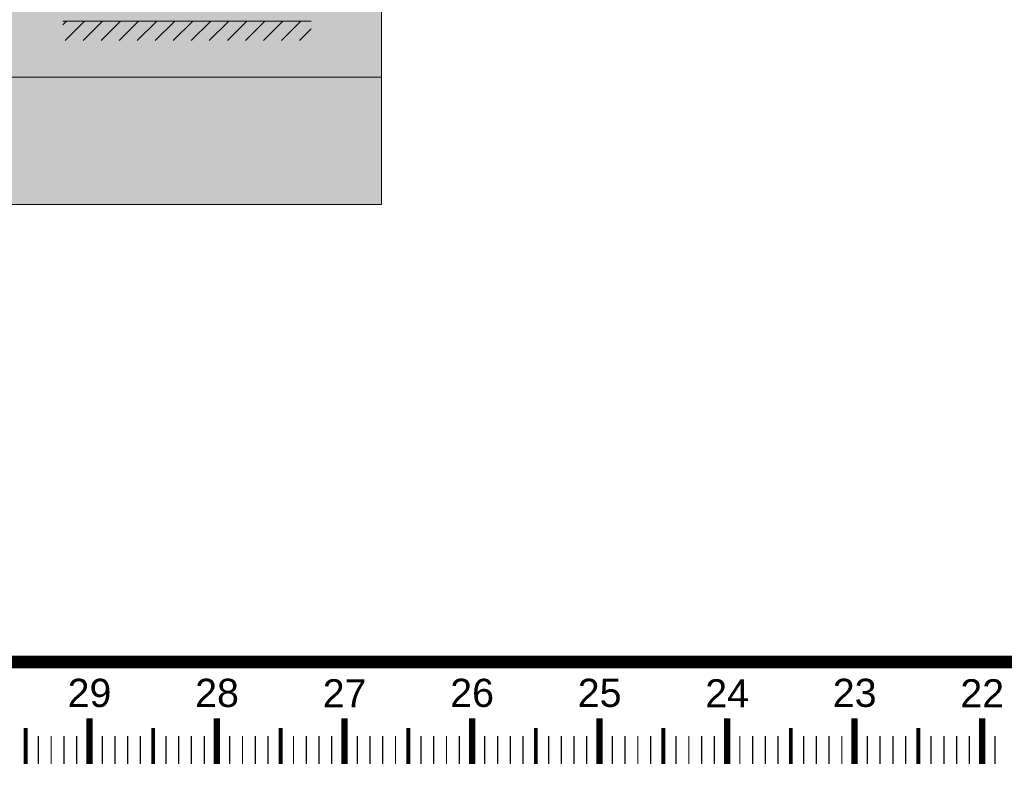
# Model space of a CAD drawing. Header units: millimetres. Extents: x 0 to 29700, y 0 to 21000.
# Tile 11 of 24: x 14427 to 18287, y 87 to 3018. Entities that reach past the tile are written whole.
import ezdxf
from ezdxf.enums import TextEntityAlignment as Align

# ---------------------------------------------------------------- set-up
doc = ezdxf.new("R2010")
doc.units = ezdxf.units.MM
doc.header["$LTSCALE"] = 50
doc.linetypes.add('2322107', pattern=[2000, 1000, 1000])
doc.layers.add('3', color=7, linetype='Continuous')
doc.layers.add('Kader_WTH', color=7, linetype='Continuous')
doc.layers.add('RU_Attribute', color=7, linetype='Continuous', true_color=0xe00000)
doc.layers.add('RU_Hatch', color=7, linetype='Continuous', true_color=0xe00000)
doc.layers.add('RU_Bouwkundig', color=7, linetype='Continuous', lineweight=15)
doc.layers.add('RU_Outline', color=7, linetype='Continuous', lineweight=15, true_color=0x000000)
doc.styles.add('Annotative', font='ARIAL.TTF')
doc.styles.add('style1', font='ariblk.TTF', dxfattribs={"width": 0.8, "height": 35})
doc.styles.add('style2', font='ARIAL.TTF', dxfattribs={"height": 16})

# ---------------------------------------------------------------- blocks, each defined once
blk = doc.blocks.new('a2')
at = {"layer": 'Kader_WTH', "lineweight": -3, "const_width": 1}
blk.add_lwpolyline([(584, 9.991), (584, 410), (10, 410), (10, 9.991)], close=True, dxfattribs=at)
at = {"layer": 'Kader_WTH', "color": 8, "lineweight": -3, "true_color": 0x6e6e6e}
for points, const_width in [([(294, 1.991), (294, 5.571)], 0.5), ([(304, 1.991), (304, 5.571)], 0.5), ([(314, 1.991), (314, 5.571)], 0.5), ([(324, 1.991), (324, 5.571)], 0.5), ([(334, 1.991), (334, 5.571)], 0.5), ([(344, 1.991), (344, 5.571)], 0.5), ([(354, 1.991), (354, 5.571)], 0.5), ([(364, 1.991), (364, 5.571)], 0.5), ([(289, 1.991), (289, 4.812)], 0.3), ([(299, 1.991), (299, 4.812)], 0.3), ([(309, 1.991), (309, 4.812)], 0.3), ([(319, 1.991), (319, 4.812)], 0.3), ([(329, 1.991), (329, 4.812)], 0.3), ([(339, 1.991), (339, 4.812)], 0.3), ([(349, 1.991), (349, 4.812)], 0.3), ([(359, 1.991), (359, 4.812)], 0.3), ([(290, 1.991), (290, 4.184)], 0.1), ([(291, 1.991), (291, 4.184)], 0.1), ([(292, 1.991), (292, 4.184)], 0.1), ([(293, 1.991), (293, 4.184)], 0.1), ([(295, 1.991), (295, 4.184)], 0.1), ([(296, 1.991), (296, 4.184)], 0.1), ([(297, 1.991), (297, 4.184)], 0.1), ([(298, 1.991), (298, 4.184)], 0.1), ([(300, 1.991), (300, 4.184)], 0.1), ([(301, 1.991), (301, 4.184)], 0.1), ([(302, 1.991), (302, 4.184)], 0.1), ([(303, 1.991), (303, 4.184)], 0.1), ([(305, 1.991), (305, 4.184)], 0.1), ([(306, 1.991), (306, 4.184)], 0.1), ([(307, 1.991), (307, 4.184)], 0.1), ([(308, 1.991), (308, 4.184)], 0.1), ([(310, 1.991), (310, 4.184)], 0.1), ([(311, 1.991), (311, 4.184)], 0.1), ([(312, 1.991), (312, 4.184)], 0.1), ([(313, 1.991), (313, 4.184)], 0.1), ([(315, 1.991), (315, 4.184)], 0.1), ([(316, 1.991), (316, 4.184)], 0.1), ([(317, 1.991), (317, 4.184)], 0.1), ([(318, 1.991), (318, 4.184)], 0.1), ([(320, 1.991), (320, 4.184)], 0.1), ([(321, 1.991), (321, 4.184)], 0.1), ([(322, 1.991), (322, 4.184)], 0.1), ([(323, 1.991), (323, 4.184)], 0.1), ([(325, 1.991), (325, 4.184)], 0.1), ([(326, 1.991), (326, 4.184)], 0.1), ([(327, 1.991), (327, 4.184)], 0.1), ([(328, 1.991), (328, 4.184)], 0.1), ([(330, 1.991), (330, 4.184)], 0.1), ([(331, 1.991), (331, 4.184)], 0.1), ([(332, 1.991), (332, 4.184)], 0.1), ([(333, 1.991), (333, 4.184)], 0.1), ([(335, 1.991), (335, 4.184)], 0.1), ([(336, 1.991), (336, 4.184)], 0.1), ([(337, 1.991), (337, 4.184)], 0.1), ([(338, 1.991), (338, 4.184)], 0.1), ([(340, 1.991), (340, 4.184)], 0.1), ([(341, 1.991), (341, 4.184)], 0.1), ([(342, 1.991), (342, 4.184)], 0.1), ([(343, 1.991), (343, 4.184)], 0.1), ([(345, 1.991), (345, 4.184)], 0.1), ([(346, 1.991), (346, 4.184)], 0.1), ([(347, 1.991), (347, 4.184)], 0.1), ([(348, 1.991), (348, 4.184)], 0.1), ([(350, 1.991), (350, 4.184)], 0.1), ([(351, 1.991), (351, 4.184)], 0.1), ([(352, 1.991), (352, 4.184)], 0.1), ([(353, 1.991), (353, 4.184)], 0.1), ([(355, 1.991), (355, 4.184)], 0.1), ([(356, 1.991), (356, 4.184)], 0.1), ([(357, 1.991), (357, 4.184)], 0.1), ([(358, 1.991), (358, 4.184)], 0.1), ([(360, 1.991), (360, 4.184)], 0.1), ([(361, 1.991), (361, 4.184)], 0.1), ([(362, 1.991), (362, 4.184)], 0.1), ([(363, 1.991), (363, 4.184)], 0.1), ([(365, 1.991), (365, 4.184)], 0.1)]:
    blk.add_lwpolyline(points, dxfattribs=dict(at, const_width=const_width))
at = {"layer": 'Kader_WTH', "style": 'Annotative'}
for s, p in [('29', (294.005, 6.474)), ('28', (304.005, 6.474)), ('27', (314.005, 6.436)), ('26', (324.005, 6.474)), ('25', (334.005, 6.474)), ('24', (344.005, 6.436)), ('23', (354.005, 6.476)), ('22', (364.005, 6.436))]:
    blk.add_text(s, height=2.2092, dxfattribs=at).set_placement(p, align=Align.CENTER)
blk = doc.blocks.new('regelunit_blok_2')
at = {"layer": 'RU_Hatch'}
h = blk.add_hatch(color=9, dxfattribs=at)
h.dxf.hatch_style = 1
h.set_gradient(color1=(201, 201, 201), tint=1)
h.paths.add_polyline_path([(0, -70), (-1900, -70), (-1900, -770), (0, -770)])
at = {"layer": 'RU_Hatch', "true_color": 0xfafafa}
h = blk.add_hatch(color=7, dxfattribs=at)
h.dxf.hatch_style = 1
h.paths.add_polyline_path([(-97.74, -770), (-1900, -770), (-1900, -870), (-97.74, -870)])
at = {"layer": 'RU_Hatch', "true_color": 0x6e6e6e}
h = blk.add_hatch(color=8, dxfattribs=at)
h.dxf.hatch_style = 1
h.paths.add_polyline_path([(0, -770), (-521.88, -770), (-521.88, -870), (0, -870)])
at = {"layer": 'RU_Outline', "color": 18, "true_color": 0x000000}
for p, q in [((0, -770), (0, -70)), ((-1900, -770), (0, -770)), ((0, -870), (0, -770))]:
    blk.add_line(p, q, dxfattribs=at)
at = {"layer": 'RU_Outline'}
blk.add_line((-1900, -870), (0, -870), dxfattribs=at)
at = {"layer": 'RU_Attribute', "color": 7, "true_color": 0xffffff, "style": 'style1', "width": 0.8}
blk.add_attdef('REGELUNIT_NUMMER', (-1661.08, -49.9), '', height=35, dxfattribs=at)
blk.add_attdef('REGELUNIT_TYPE', text='', height=35, dxfattribs=at).set_placement((-12.92, -49.9), align=Align.RIGHT)
at = {"layer": 'RU_Outline', "color": 175, "true_color": 0x353dac, "style": 'style2'}
for tag, p in [('LEIDING_TYPE', (-1616.82, -796.48)), ('RU_AFMETINGEN', (-1616.82, -825.47)), ('BEVESTIGINGSMATERIAAL', (-1616.82, -855.1))]:
    blk.add_attdef(tag, p, '', height=12, dxfattribs=at)
at = {"layer": 'RU_Outline', "color": 7, "true_color": 0xffffff, "style": 'style2'}
blk.add_attdef('OPMERKINGEN', text='', height=12, dxfattribs=at).set_placement((-514.64, -813.47), align=Align.TOP_LEFT)
blk = doc.blocks.new('RUH-R4')
at = {"layer": 'RU_Bouwkundig'}
h = blk.add_hatch(dxfattribs=at)
h.set_pattern_fill('ANSI31', color=252, scale=80)
h.set_pattern_definition([(45, (-3813.8, 75.125), (-7.071068, 7.071068), [])])
h.paths.add_polyline_path([(-55.35, 43.92), (-250.11, 43.92), (-250.11, 28.63), (-55.35, 28.63)])
blk.add_line((-250.11, 43.92), (-55.35, 43.92), dxfattribs=at)
at = {"layer": 'RU_Outline', "color": 175, "true_color": 0x353dac, "style": 'style2'}
for tag, p in [('GR1', (-792.45, 128.58)), ('GR2', (-732.45, 128.58)), ('GR3', (-672.45, 128.58)), ('GR4', (-612.45, 128.58))]:
    blk.add_attdef(tag, text='', height=21, dxfattribs=at).set_placement(p, align=Align.CENTER)
at = {"layer": 'RU_Outline', "color": 175, "true_color": 0x353dac, "style": 'style2', "flags": 1}
blk.add_attdef('RU_NR', text='', height=21, dxfattribs=at).set_placement((-792.45, 73.17), align=Align.CENTER)

msp = doc.modelspace()

# ---------------------------------------------------------------- block references
at = {"layer": '3', "lineweight": -3, "xscale": 5, "yscale": 5}
for name, p in [('regelunit_blok_2', (15845.7, 6643.1)), ('RUH-R4', (15845.7, 2793.1))]:
    msp.add_blockref(name, p, dxfattribs=at)
at = {"layer": 'Kader_WTH', "linetype": '2322107', "lineweight": -3, "xscale": 50, "yscale": 50, "zscale": 50}
msp.add_blockref('a2', (0, 0), dxfattribs=at)

doc.saveas('drawing.dxf')
